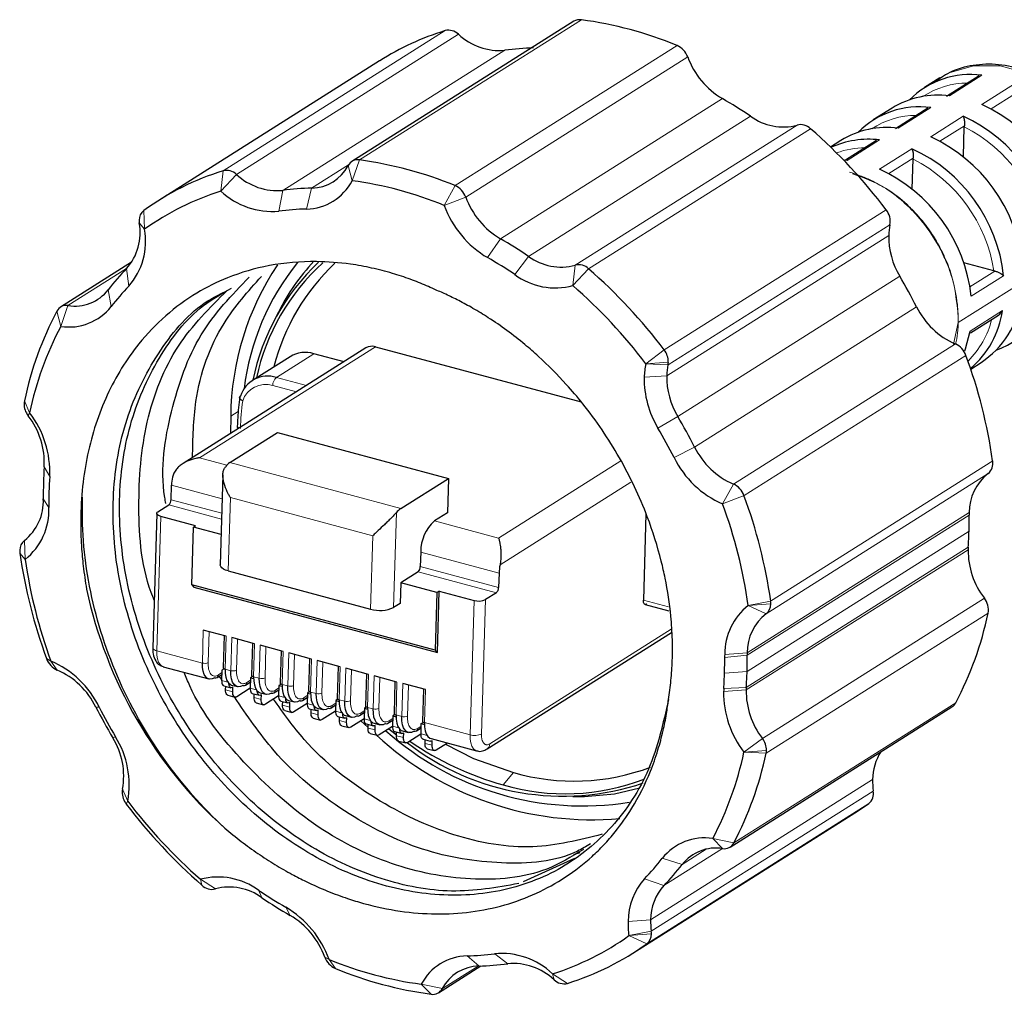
# Model space of a CAD drawing. Header units: millimetres. Extents: x 5 to 418, y 2 to 292.
# Tile 6 of 11: x 271 to 301, y 62 to 92. Entities that reach past the tile are written whole.
import ezdxf

# ---------------------------------------------------------------- set-up
doc = ezdxf.new("R2010")
doc.units = ezdxf.units.MM

msp = doc.modelspace()

# ---------------------------------------------------------------- linework, layer by layer
at = {"color": 7, "linetype": 'Continuous', "lineweight": 18}
for p, q in [((288.345, 91.779), (281.584, 87.509)), ((277.433, 87.179), (284.193, 91.449)), ((284.603, 91.339), (277.843, 87.069)), ((284.499, 86.727), (291.259, 90.997)), ((286.015, 90.851), (279.254, 86.581)), ((291.583, 90.65), (284.823, 86.38)), ((300.544, 90.089), (299.556, 89.465)), ((300.544, 89.2), (301.532, 89.824)), ((292.639, 89.378), (285.879, 85.108)), ((301.57, 89.539), (300.824, 89.067)), ((298.984, 89.104), (297.996, 88.48)), ((286.738, 84.572), (293.498, 88.842)), ((298.984, 88.215), (299.972, 88.839)), ((288.155, 84.302), (294.916, 88.572)), ((295.326, 88.461), (288.565, 84.191)), ((300.01, 88.553), (299.264, 88.082)), ((297.424, 88.119), (296.435, 87.494)), ((297.424, 87.229), (298.412, 87.853)), ((298.45, 87.568), (297.704, 87.096)), ((280.131, 86.651), (281.258, 87.362)), ((281.365, 86.876), (281.245, 87.34)), ((281.365, 86.876), (281.584, 87.509)), ((277.366, 86.558), (277.433, 87.179)), ((277.366, 86.558), (277.843, 87.069)), ((284.171, 86.123), (284.499, 86.727)), ((279.131, 85.947), (279.254, 86.581)), ((279.972, 86.014), (280.131, 86.651)), ((284.171, 86.123), (284.823, 86.38)), ((275.021, 85.973), (275.043, 85.397)), ((290.869, 81.72), (297.629, 85.99)), ((274.881, 85.589), (275.043, 85.397)), ((297.744, 85.537), (290.984, 81.267)), ((304.814, 85.709), (299.823, 82.557)), ((297.705, 85.207), (290.944, 80.937)), ((285.491, 84.533), (285.879, 85.108)), ((286.316, 84.019), (286.738, 84.572)), ((288.088, 83.68), (288.155, 84.302)), ((274.496, 84.202), (272.709, 83.073)), ((274.497, 84.203), (274.563, 83.664)), ((288.088, 83.68), (288.565, 84.191)), ((298.041, 83.968), (291.281, 79.698)), ((300.179, 83.64), (300.938, 84.12)), ((301.205, 83.983), (300.217, 83.359)), ((273.937, 83.554), (274.025, 83.042)), ((272.709, 83.073), (272.491, 82.44)), ((272.37, 82.903), (272.491, 82.44)), ((291.794, 78.762), (298.554, 83.032)), ((300.186, 82.298), (301.174, 82.922)), ((299.823, 82.557), (299.678, 81.901)), ((292.974, 77.634), (299.734, 81.904)), ((282.072, 81.817), (276.714, 78.433)), ((279.057, 80.885), (280.202, 81.607)), ((290.307, 81.3), (290.869, 81.72)), ((290.307, 81.3), (290.994, 81.35)), ((290.307, 81.3), (290.984, 81.267)), ((300.058, 81.556), (293.298, 77.286)), ((279.057, 80.885), (279.977, 80.638)), ((290.944, 80.937), (290.257, 80.887)), ((279.667, 80.443), (278.948, 80.636)), ((271.382, 80.17), (271.539, 79.808)), ((271.496, 79.717), (271.539, 79.808)), ((277.666, 79.703), (277.897, 79.85)), ((290.678, 79.339), (291.281, 79.698)), ((291.17, 78.44), (291.794, 78.762)), ((276.714, 78.433), (277.547, 78.21)), ((277.64, 78.287), (282.844, 76.89)), ((285.822, 75.989), (289.548, 78.343)), ((294.11, 74.07), (300.871, 78.34)), ((271.988, 78.164), (272.154, 77.865)), ((285.868, 75.171), (289.856, 77.69)), ((300.732, 77.955), (293.972, 73.685)), ((275.864, 77.601), (277.407, 77.187)), ((292.646, 77.03), (292.974, 77.634)), ((271.959, 77.185), (272.126, 76.925)), ((277.394, 76.745), (275.85, 77.159)), ((277.591, 74.988), (277.657, 77.222)), ((277.657, 77.222), (281.994, 76.058)), ((292.646, 77.03), (293.298, 77.286)), ((277.388, 76.57), (275.781, 77.001)), ((282.625, 73.874), (282.711, 76.767)), ((300.158, 76.766), (293.397, 72.496)), ((275.414, 72.555), (275.535, 76.651)), ((283.87, 76.513), (285.822, 75.989)), ((300.157, 76.688), (293.396, 72.418)), ((293.392, 71.925), (300.152, 76.195)), ((271.383, 75.917), (271.407, 75.341)), ((281.994, 76.058), (281.928, 73.824)), ((300.124, 75.631), (293.364, 71.361)), ((293.368, 71.439), (300.128, 75.709)), ((271.245, 75.533), (271.407, 75.341)), ((283.453, 75.564), (285.838, 74.924)), ((285.825, 74.482), (283.44, 75.122)), ((285.756, 74.324), (283.37, 74.964)), ((285.077, 74.09), (284.956, 69.994)), ((285.426, 74.115), (285.305, 70.019)), ((290.239, 74.096), (290.999, 73.892)), ((293.429, 73.932), (294.11, 74.07)), ((293.86, 69.885), (300.62, 74.155)), ((293.429, 73.932), (294.115, 73.982)), ((293.429, 73.932), (293.972, 73.685)), ((300.734, 73.702), (293.973, 69.432)), ((276.832, 73.187), (276.802, 72.182)), ((285.555, 69.72), (291.078, 73.209)), ((276.977, 72.195), (277.005, 73.141)), ((277.496, 71.996), (277.526, 73.001)), ((277.699, 72.955), (277.67, 71.949)), ((277.844, 71.962), (277.872, 72.908)), ((278.364, 71.763), (278.393, 72.768)), ((278.567, 72.722), (278.537, 71.716)), ((278.712, 71.729), (278.739, 72.676)), ((272.058, 72.316), (272.189, 72.243)), ((276.802, 72.182), (275.414, 72.555)), ((279.231, 71.53), (279.261, 72.536)), ((279.434, 72.489), (279.404, 71.484)), ((279.579, 71.496), (279.607, 72.443)), ((280.098, 71.297), (280.128, 72.303)), ((292.709, 72.348), (293.396, 72.418)), ((293.397, 72.496), (292.71, 72.446)), ((272.381, 71.968), (272.189, 72.243)), ((277.67, 71.949), (277.496, 71.996)), ((280.301, 72.256), (280.272, 71.251)), ((280.446, 71.263), (280.474, 72.21)), ((280.966, 71.065), (280.995, 72.07)), ((281.169, 72.023), (281.139, 71.018)), ((281.314, 71.031), (281.342, 71.977)), ((277.397, 71.889), (277.29, 71.821)), ((278.537, 71.716), (278.364, 71.763)), ((281.833, 70.832), (281.863, 71.837)), ((282.036, 71.791), (282.007, 70.785)), ((282.181, 70.798), (282.209, 71.744)), ((292.705, 71.876), (293.392, 71.925)), ((277.39, 71.651), (277.579, 71.6)), ((278.264, 71.656), (278.157, 71.589)), ((278.257, 71.418), (278.446, 71.368)), ((279.132, 71.423), (279.025, 71.356)), ((279.404, 71.484), (279.231, 71.53)), ((282.7, 70.599), (282.73, 71.604)), ((282.904, 71.558), (282.874, 70.552)), ((283.048, 70.565), (283.076, 71.512)), ((283.568, 70.366), (283.598, 71.372)), ((292.682, 71.408), (293.368, 71.439)), ((277.511, 71.364), (277.728, 71.306)), ((278.379, 71.132), (278.595, 71.073)), ((279.125, 71.185), (279.314, 71.135)), ((279.999, 71.191), (279.892, 71.123)), ((280.272, 71.251), (280.098, 71.297)), ((293.364, 71.361), (292.677, 71.311)), ((273.562, 70.84), (273.665, 70.834)), ((279.246, 70.899), (279.463, 70.841)), ((279.992, 70.953), (280.181, 70.902)), ((280.867, 70.958), (280.759, 70.89)), ((281.139, 71.018), (280.966, 71.065)), ((282.007, 70.785), (281.833, 70.832)), ((292.985, 66.699), (299.745, 70.969)), ((280.113, 70.666), (280.33, 70.608)), ((280.859, 70.72), (281.049, 70.669)), ((281.734, 70.725), (281.627, 70.657)), ((281.727, 70.487), (281.916, 70.436)), ((282.601, 70.492), (282.494, 70.425)), ((282.874, 70.552), (282.7, 70.599)), ((280.981, 70.433), (281.197, 70.375)), ((281.848, 70.2), (282.065, 70.142)), ((282.594, 70.254), (282.783, 70.204)), ((283.469, 70.26), (283.361, 70.192)), ((284.956, 69.994), (283.568, 70.366)), ((274.074, 69.904), (274.157, 69.935)), ((282.715, 69.968), (282.932, 69.909)), ((283.651, 69.971), (283.462, 70.021)), ((293.297, 69.466), (293.86, 69.885)), ((283.583, 69.735), (283.8, 69.677)), ((293.297, 69.466), (293.983, 69.516)), ((293.297, 69.466), (293.973, 69.432)), ((286.278, 68.848), (285.961, 68.467)), ((297.215, 68.63), (290.455, 64.36)), ((274.372, 68.335), (274.528, 67.974)), ((290.474, 64.013), (297.235, 68.283)), ((274.486, 67.883), (274.528, 67.974)), ((297.095, 67.899), (290.335, 63.629)), ((292.345, 66.834), (292.985, 66.699)), ((292.345, 66.834), (292.646, 66.529)), ((290.858, 65.4), (292.646, 66.529)), ((292.15, 66.51), (291.418, 66.048)), ((290.81, 66.232), (291.418, 66.048)), ((277.2, 65.301), (276.747, 65.593)), ((276.79, 65.411), (276.747, 65.593)), ((290.272, 65.61), (290.858, 65.4)), ((278.618, 65.03), (278.519, 65.255)), ((279.476, 64.494), (279.344, 64.741)), ((290.455, 64.36), (289.768, 64.31)), ((289.792, 63.877), (290.474, 64.013)), ((289.792, 63.877), (290.479, 63.927)), ((289.792, 63.877), (290.335, 63.629)), ((286.101, 63.021), (285.705, 63.326)), ((280.532, 63.223), (280.664, 63.151)), ((280.857, 62.875), (280.664, 63.151)), ((285.224, 62.952), (284.863, 63.259)), ((284.111, 62.262), (285.201, 62.951)), ((287.922, 62.423), (287.469, 62.716)), ((287.512, 62.533), (287.469, 62.716)), ((284.111, 62.262), (283.471, 62.398)), ((283.771, 62.093), (283.471, 62.398))]:
    msp.add_line(p, q, dxfattribs=at)
at = {"color": 7, "linetype": 'Continuous', "lineweight": 25}
for p, q in [((288.118, 91.733), (281.358, 87.463)), ((282.202, 90.527), (275.442, 86.257)), ((299.263, 90.008), (298.795, 89.712)), ((300.458, 90.071), (299.467, 89.446)), ((297.807, 89.088), (297.235, 88.727)), ((298.898, 89.086), (297.907, 88.46)), ((299.981, 87.61), (300.008, 88.521)), ((296.247, 88.103), (295.932, 87.904)), ((297.337, 88.101), (296.386, 87.5)), ((296.435, 87.494), (296.351, 87.503)), ((298.421, 86.625), (298.448, 87.535)), ((274.649, 84.395), (272.484, 83.027)), ((300.907, 84.127), (299.992, 84.373)), ((279.118, 82.872), (278.96, 82.558)), ((300.191, 82.242), (301.046, 82.783)), ((281.786, 81.781), (276.214, 78.262)), ((281.121, 81.361), (280.202, 81.607)), ((282.072, 81.817), (288.338, 80.135)), ((279.472, 81.515), (278.328, 80.793)), ((300.204, 81.14), (300.519, 81.339)), ((277.666, 79.703), (277.664, 79.177)), ((277.64, 78.287), (279.093, 79.205)), ((277.867, 79.402), (277.868, 79.306)), ((279.093, 79.205), (284.297, 77.808)), ((277.428, 77.917), (277.347, 75.17)), ((282.844, 76.89), (284.297, 77.808)), ((284.297, 77.808), (284.266, 76.763)), ((275.85, 77.159), (275.864, 77.601)), ((275.451, 76.792), (275.781, 77.001)), ((275.414, 76.742), (275.293, 72.645)), ((276.598, 76.366), (275.535, 76.651)), ((284.266, 76.763), (283.87, 76.513)), ((290.313, 76.724), (290.235, 74.097)), ((276.48, 74.564), (276.532, 76.324)), ((276.532, 76.324), (276.598, 76.366)), ((277.374, 76.098), (276.532, 76.324)), ((283.453, 75.564), (283.44, 75.122)), ((277.591, 74.988), (281.928, 73.824)), ((283.37, 74.964), (282.842, 74.63)), ((285.838, 74.924), (285.825, 74.482)), ((283.896, 72.574), (276.48, 74.564)), ((276.48, 74.564), (276.543, 74.49)), ((276.543, 74.49), (283.959, 72.499)), ((282.842, 74.63), (282.824, 74)), ((283.948, 74.333), (282.842, 74.63)), ((284.014, 74.375), (283.948, 74.333)), ((283.959, 72.499), (284.014, 74.375)), ((284.014, 74.375), (285.077, 74.09)), ((283.948, 74.333), (283.896, 72.574)), ((285.756, 74.324), (285.426, 74.115)), ((282.824, 74), (282.625, 73.874)), ((290.291, 73.968), (291.012, 73.775)), ((277.526, 73.001), (276.832, 73.187)), ((277.464, 73.018), (277.435, 72.041)), ((278.393, 72.768), (277.699, 72.955)), ((285.474, 69.564), (291.09, 73.111)), ((278.332, 72.785), (278.303, 71.808)), ((279.261, 72.536), (278.567, 72.722)), ((283.896, 72.574), (283.959, 72.499)), ((279.199, 72.552), (279.17, 71.576)), ((280.128, 72.303), (279.434, 72.489)), ((280.066, 72.319), (280.037, 71.343)), ((275.613, 72.069), (277.001, 71.696)), ((277.399, 71.968), (277.39, 71.651)), ((277.463, 72.008), (277.399, 71.968)), ((280.995, 72.07), (280.301, 72.256)), ((280.934, 72.087), (280.905, 71.11)), ((281.863, 71.837), (281.169, 72.023)), ((277.249, 71.743), (277.395, 71.835)), ((277.391, 71.678), (277.313, 71.784)), ((278.267, 71.735), (278.257, 71.418)), ((278.331, 71.775), (278.267, 71.735)), ((278.267, 71.735), (278.363, 71.709)), ((281.801, 71.854), (281.772, 70.877)), ((282.73, 71.604), (282.036, 71.791)), ((277.456, 71.489), (277.673, 71.431)), ((277.511, 71.364), (277.514, 71.474)), ((277.695, 71.51), (277.868, 71.464)), ((277.728, 71.306), (277.732, 71.444)), ((278.257, 71.412), (277.853, 71.157)), ((278.117, 71.51), (278.263, 71.603)), ((278.984, 71.278), (279.13, 71.37)), ((279.134, 71.502), (279.125, 71.185)), ((279.198, 71.542), (279.134, 71.502)), ((279.134, 71.502), (279.231, 71.476)), ((282.668, 71.621), (282.64, 70.644)), ((283.598, 71.372), (282.904, 71.558)), ((283.536, 71.388), (283.507, 70.412)), ((277.577, 71.203), (277.794, 71.144)), ((278.324, 71.256), (278.54, 71.198)), ((278.379, 71.132), (278.382, 71.241)), ((278.562, 71.277), (278.736, 71.231)), ((278.595, 71.073), (278.599, 71.211)), ((279.125, 71.179), (278.721, 70.924)), ((279.851, 71.045), (279.998, 71.137)), ((280.001, 71.269), (279.992, 70.953)), ((280.066, 71.31), (280.001, 71.269)), ((280.001, 71.269), (280.098, 71.243)), ((280.933, 71.077), (280.869, 71.036)), ((278.445, 70.97), (278.662, 70.912)), ((279.191, 71.024), (279.408, 70.965)), ((279.246, 70.899), (279.249, 71.008)), ((279.43, 71.045), (279.603, 70.998)), ((279.463, 70.841), (279.467, 70.978)), ((279.992, 70.947), (279.588, 70.691)), ((280.058, 70.791), (280.275, 70.733)), ((280.113, 70.666), (280.116, 70.775)), ((280.297, 70.812), (280.471, 70.765)), ((280.719, 70.812), (280.865, 70.904)), ((280.869, 71.036), (280.859, 70.72)), ((280.869, 71.036), (280.965, 71.011)), ((281.736, 70.804), (281.727, 70.487)), ((281.8, 70.844), (281.736, 70.804)), ((281.736, 70.804), (281.833, 70.778)), ((292.872, 66.575), (299.632, 70.845)), ((279.312, 70.737), (279.529, 70.679)), ((280.18, 70.504), (280.396, 70.446)), ((280.33, 70.608), (280.334, 70.745)), ((280.859, 70.714), (280.455, 70.459)), ((280.926, 70.558), (281.143, 70.5)), ((280.981, 70.433), (280.984, 70.542)), ((281.164, 70.579), (281.338, 70.532)), ((281.197, 70.375), (281.202, 70.512)), ((281.727, 70.481), (281.323, 70.226)), ((281.586, 70.579), (281.732, 70.671)), ((282.604, 70.571), (282.594, 70.254)), ((282.668, 70.611), (282.604, 70.571)), ((282.604, 70.571), (282.7, 70.545)), ((281.047, 70.271), (281.264, 70.213)), ((281.631, 70.42), (281.848, 70.217)), ((281.793, 70.325), (282.01, 70.267)), ((281.848, 70.2), (281.851, 70.31)), ((282.032, 70.346), (282.205, 70.3)), ((282.065, 70.142), (282.069, 70.28)), ((282.594, 70.248), (282.19, 69.993)), ((282.453, 70.346), (282.6, 70.439)), ((282.479, 70.176), (282.716, 69.992)), ((283.321, 70.114), (283.467, 70.206)), ((283.462, 70.021), (283.471, 70.338)), ((283.471, 70.338), (283.535, 70.379)), ((283.471, 70.338), (283.567, 70.312)), ((281.914, 70.039), (282.131, 69.98)), ((282.66, 70.092), (282.877, 70.034)), ((282.715, 69.968), (282.719, 70.077)), ((282.899, 70.113), (283.073, 70.067)), ((282.932, 69.909), (282.936, 70.047)), ((283.461, 70.015), (283.057, 69.76)), ((283.767, 69.881), (285.154, 69.508)), ((282.782, 69.806), (282.998, 69.748)), ((283.528, 69.86), (283.745, 69.801)), ((283.583, 69.735), (283.586, 69.844)), ((283.649, 69.573), (283.866, 69.515)), ((283.8, 69.677), (283.804, 69.814)), ((284.27, 69.745), (283.925, 69.527)), ((288.085, 68.111), (288.436, 68.119)), ((289.913, 63.345), (296.674, 67.615)), ((288.298, 66.4), (288.106, 66.338)), ((288.133, 66.226), (286.57, 65.514)), ((283.998, 62.139), (285.287, 62.954))]:
    msp.add_line(p, q, dxfattribs=at)
at = {"color": 7, "linetype": 'Continuous', "lineweight": 18, "flags": 128}
for points in [[(304.814, 85.709), (304.74, 86.613), (304.473, 87.517), (304.027, 88.37), (303.428, 89.121), (302.711, 89.728), (301.918, 90.154), (301.095, 90.375), (300.289, 90.378), (299.548, 90.163), (299.263, 90.008)], [(275.293, 72.645), (275.293, 72.64), (275.3, 72.62), (275.316, 72.601), (275.342, 72.583), (275.375, 72.567), (275.414, 72.555)], [(275.613, 72.069), (275.573, 72.085), (275.516, 72.134), (275.47, 72.209), (275.437, 72.306), (275.418, 72.423), (275.414, 72.555)], [(284.956, 69.994), (284.959, 69.862), (284.978, 69.746), (285.011, 69.648), (285.057, 69.573), (285.115, 69.524), (285.154, 69.508)]]:
    msp.add_lwpolyline(points, dxfattribs=at)
at = {"color": 7, "linetype": 'Continuous', "lineweight": 25, "flags": 128}
for points in [[(300.022, 81.691), (300.047, 81.759), (300.186, 82.298)], [(275.535, 76.651), (275.496, 76.664), (275.463, 76.679), (275.437, 76.697), (275.421, 76.716), (275.414, 76.736), (275.417, 76.756), (275.429, 76.775), (275.451, 76.792)], [(277.591, 74.988), (277.511, 75.014), (277.445, 75.045), (277.394, 75.081), (277.361, 75.119), (277.347, 75.159), (277.347, 75.17)], [(277.178, 71.734), (277.101, 71.699), (277.028, 71.691), (276.961, 71.713), (276.904, 71.762), (276.858, 71.836), (276.825, 71.934), (276.806, 72.051), (276.802, 72.182)], [(277.435, 72.041), (277.435, 72.039), (277.439, 72.029), (277.447, 72.019), (277.46, 72.01), (277.476, 72.002), (277.496, 71.996)], [(277.496, 71.996), (277.5, 71.864), (277.518, 71.748), (277.552, 71.65), (277.598, 71.575), (277.655, 71.526), (277.695, 71.51)], [(278.045, 71.501), (277.968, 71.466), (277.895, 71.459), (277.829, 71.48), (277.771, 71.529), (277.725, 71.604), (277.692, 71.701), (277.673, 71.818), (277.67, 71.949)], [(278.303, 71.808), (278.303, 71.806), (278.306, 71.796), (278.314, 71.786), (278.327, 71.777), (278.344, 71.769), (278.364, 71.763)], [(278.364, 71.763), (278.367, 71.632), (278.386, 71.515), (278.419, 71.417), (278.465, 71.343), (278.523, 71.294), (278.562, 71.277)], [(278.913, 71.269), (278.836, 71.233), (278.763, 71.226), (278.696, 71.247), (278.639, 71.296), (278.592, 71.371), (278.559, 71.468), (278.541, 71.585), (278.537, 71.716)], [(277.39, 71.651), (277.391, 71.607), (277.397, 71.568), (277.408, 71.536), (277.424, 71.511), (277.443, 71.495), (277.456, 71.489)], [(277.732, 71.444), (277.706, 71.432), (277.682, 71.429), (277.66, 71.436), (277.641, 71.453), (277.625, 71.478), (277.614, 71.51), (277.608, 71.549), (277.607, 71.565)], [(278.257, 71.418), (278.259, 71.374), (278.265, 71.336), (278.276, 71.303), (278.291, 71.278), (278.31, 71.262), (278.324, 71.256)], [(279.17, 71.576), (279.17, 71.573), (279.174, 71.563), (279.182, 71.553), (279.194, 71.545), (279.211, 71.537), (279.231, 71.53)], [(279.231, 71.53), (279.235, 71.399), (279.253, 71.282), (279.286, 71.184), (279.332, 71.11), (279.39, 71.061), (279.43, 71.045)], [(279.78, 71.036), (279.703, 71), (279.63, 70.993), (279.563, 71.014), (279.506, 71.063), (279.46, 71.138), (279.427, 71.236), (279.408, 71.352), (279.404, 71.484)], [(277.577, 71.203), (277.564, 71.208), (277.545, 71.224), (277.53, 71.249), (277.519, 71.282), (277.512, 71.321), (277.511, 71.364)], [(277.853, 71.157), (277.828, 71.145), (277.803, 71.143), (277.781, 71.15), (277.762, 71.166), (277.746, 71.191), (277.735, 71.224), (277.729, 71.262), (277.728, 71.306)], [(278.445, 70.97), (278.432, 70.975), (278.412, 70.992), (278.397, 71.016), (278.386, 71.049), (278.38, 71.088), (278.379, 71.132)], [(278.599, 71.211), (278.574, 71.199), (278.549, 71.197), (278.527, 71.204), (278.508, 71.22), (278.493, 71.245), (278.482, 71.277), (278.475, 71.316), (278.474, 71.332)], [(278.721, 70.924), (278.695, 70.912), (278.671, 70.91), (278.648, 70.917), (278.629, 70.933), (278.614, 70.958), (278.603, 70.991), (278.597, 71.03), (278.595, 71.073)], [(279.125, 71.185), (279.126, 71.142), (279.132, 71.103), (279.143, 71.07), (279.159, 71.045), (279.178, 71.029), (279.191, 71.024)], [(279.467, 70.978), (279.441, 70.966), (279.417, 70.964), (279.395, 70.971), (279.375, 70.987), (279.36, 71.012), (279.349, 71.045), (279.343, 71.083), (279.342, 71.099)], [(280.037, 71.343), (280.038, 71.34), (280.041, 71.33), (280.049, 71.321), (280.062, 71.312), (280.078, 71.304), (280.098, 71.297)], [(280.098, 71.297), (280.102, 71.166), (280.121, 71.049), (280.154, 70.952), (280.2, 70.877), (280.257, 70.828), (280.297, 70.812)], [(280.647, 70.803), (280.571, 70.768), (280.497, 70.76), (280.431, 70.782), (280.373, 70.83), (280.327, 70.905), (280.294, 71.003), (280.275, 71.119), (280.272, 71.251)], [(280.905, 71.11), (280.905, 71.107), (280.908, 71.097), (280.917, 71.088), (280.929, 71.079), (280.946, 71.071), (280.966, 71.065)], [(279.312, 70.737), (279.299, 70.742), (279.28, 70.759), (279.264, 70.784), (279.253, 70.816), (279.247, 70.855), (279.246, 70.899)], [(279.588, 70.691), (279.562, 70.68), (279.538, 70.677), (279.516, 70.684), (279.497, 70.701), (279.481, 70.725), (279.47, 70.758), (279.464, 70.797), (279.463, 70.841)], [(279.992, 70.953), (279.993, 70.909), (280, 70.87), (280.011, 70.837), (280.026, 70.813), (280.045, 70.796), (280.058, 70.791)], [(280.334, 70.745), (280.309, 70.733), (280.284, 70.731), (280.262, 70.738), (280.243, 70.754), (280.227, 70.779), (280.216, 70.812), (280.21, 70.851), (280.209, 70.867)], [(280.966, 71.065), (280.969, 70.933), (280.988, 70.816), (281.021, 70.719), (281.067, 70.644), (281.125, 70.595), (281.164, 70.579)], [(281.515, 70.57), (281.438, 70.535), (281.365, 70.527), (281.298, 70.549), (281.241, 70.598), (281.194, 70.672), (281.161, 70.77), (281.143, 70.887), (281.139, 71.018)], [(281.772, 70.877), (281.772, 70.875), (281.776, 70.865), (281.784, 70.855), (281.797, 70.846), (281.813, 70.838), (281.833, 70.832)], [(281.833, 70.832), (281.837, 70.7), (281.855, 70.584), (281.888, 70.486), (281.935, 70.411), (281.992, 70.362), (282.032, 70.346)], [(282.382, 70.337), (282.305, 70.302), (282.232, 70.295), (282.166, 70.316), (282.108, 70.365), (282.062, 70.44), (282.029, 70.537), (282.01, 70.654), (282.007, 70.785)], [(280.18, 70.504), (280.166, 70.51), (280.147, 70.526), (280.132, 70.551), (280.121, 70.583), (280.114, 70.622), (280.113, 70.666)], [(280.455, 70.459), (280.43, 70.447), (280.405, 70.444), (280.383, 70.451), (280.364, 70.468), (280.349, 70.493), (280.338, 70.525), (280.331, 70.564), (280.33, 70.608)], [(280.859, 70.72), (280.861, 70.676), (280.867, 70.637), (280.878, 70.605), (280.893, 70.58), (280.912, 70.563), (280.926, 70.558)], [(281.202, 70.512), (281.176, 70.501), (281.152, 70.498), (281.129, 70.505), (281.11, 70.522), (281.095, 70.546), (281.084, 70.579), (281.078, 70.618), (281.076, 70.634)], [(281.727, 70.487), (281.728, 70.443), (281.734, 70.404), (281.745, 70.372), (281.761, 70.347), (281.78, 70.331), (281.793, 70.325)], [(282.64, 70.644), (282.64, 70.642), (282.643, 70.632), (282.651, 70.622), (282.664, 70.613), (282.681, 70.605), (282.7, 70.599)], [(282.7, 70.599), (282.704, 70.468), (282.723, 70.351), (282.756, 70.253), (282.802, 70.179), (282.859, 70.13), (282.899, 70.113)], [(283.25, 70.105), (283.173, 70.069), (283.099, 70.062), (283.033, 70.083), (282.975, 70.132), (282.929, 70.207), (282.896, 70.304), (282.878, 70.421), (282.874, 70.552)], [(281.047, 70.271), (281.034, 70.277), (281.014, 70.293), (280.999, 70.318), (280.988, 70.351), (280.982, 70.389), (280.981, 70.433)], [(281.323, 70.226), (281.297, 70.214), (281.273, 70.212), (281.25, 70.219), (281.231, 70.235), (281.216, 70.26), (281.205, 70.292), (281.199, 70.331), (281.197, 70.375)], [(281.914, 70.039), (281.901, 70.044), (281.882, 70.06), (281.866, 70.085), (281.855, 70.118), (281.849, 70.157), (281.848, 70.2)], [(282.069, 70.28), (282.043, 70.268), (282.019, 70.265), (281.997, 70.272), (281.978, 70.289), (281.962, 70.314), (281.951, 70.346), (281.945, 70.385), (281.944, 70.401)], [(282.594, 70.254), (282.595, 70.21), (282.602, 70.172), (282.613, 70.139), (282.628, 70.114), (282.647, 70.098), (282.66, 70.092)], [(282.936, 70.047), (282.911, 70.035), (282.886, 70.033), (282.864, 70.04), (282.845, 70.056), (282.83, 70.081), (282.818, 70.113), (282.812, 70.152), (282.811, 70.168)], [(283.507, 70.412), (283.507, 70.409), (283.51, 70.399), (283.519, 70.389), (283.531, 70.381), (283.548, 70.373), (283.568, 70.366)], [(283.568, 70.366), (283.571, 70.235), (283.59, 70.118), (283.623, 70.02), (283.669, 69.946), (283.727, 69.897), (283.767, 69.881)], [(282.19, 69.993), (282.164, 69.981), (282.14, 69.979), (282.118, 69.986), (282.099, 70.002), (282.083, 70.027), (282.072, 70.06), (282.066, 70.098), (282.065, 70.142)], [(282.782, 69.806), (282.768, 69.811), (282.749, 69.828), (282.734, 69.852), (282.723, 69.885), (282.717, 69.924), (282.715, 69.968)], [(283.057, 69.76), (283.032, 69.748), (283.007, 69.746), (282.985, 69.753), (282.966, 69.769), (282.951, 69.794), (282.94, 69.827), (282.933, 69.866), (282.932, 69.909)], [(283.528, 69.86), (283.515, 69.865), (283.495, 69.881), (283.48, 69.906), (283.469, 69.939), (283.463, 69.978), (283.462, 70.021)], [(283.649, 69.573), (283.636, 69.578), (283.617, 69.595), (283.601, 69.62), (283.59, 69.652), (283.584, 69.691), (283.583, 69.735)], [(284.209, 69.707), (285.065, 69.276), (286.278, 68.848)], [(288.436, 68.119), (289.351, 68.202), (290.123, 68.375)], [(296.674, 67.615), (296.817, 67.707), (297.095, 67.899)]]:
    msp.add_lwpolyline(points, dxfattribs=at)
at = {"color": 7, "linetype": 'Continuous', "lineweight": 25}
for centre, radius, start, end in [((288.294, 91.447), 0.336, 81.4022, 121.6373), ((286.751, 80.019), 11.868, 67.6722, 82.2803), ((284.3, 91.025), 0.437, 45.9943, 104.0805), ((286.743, 83.331), 8.509, 107.4342, 122.2491), ((285.857, 92.679), 1.835, 226.8942, 274.9206), ((287.155, 82.054), 8.871, 91.7063, 97.3877), ((291.019, 90.448), 0.599, 19.6593, 66.4091), ((293.886, 91.487), 2.45, 199.9895, 239.4156), ((300.197, 87.486), 2.626, 82.4048, 135.0547), ((285.922, 77.649), 13.516, 55.9088, 60.1993), ((299.213, 86.81), 2.677, 82.6544, 121.6979), ((298.637, 86.501), 2.626, 82.4048, 135.0547), ((298.527, 84.801), 4.839, 6.2701, 65.365), ((294.489, 90.185), 1.669, 233.5562, 284.8168), ((297.955, 84.44), 4.839, 6.2701, 65.365), ((295.021, 88.147), 0.438, 45.8995, 103.9306), ((284.375, 75.946), 16.63, 37.1553, 48.8155), ((297.653, 85.825), 2.677, 82.6544, 121.6979), ((296.967, 83.816), 4.839, 6.2701, 65.365), ((297.088, 85.398), 2.741, 82.9731, 114.6109), ((296.395, 83.454), 4.839, 6.2701, 65.365), ((280.107, 87.933), 1.283, 271.0448, 332.4642), ((281.532, 87.188), 0.326, 80.8538, 152.1138), ((279.99, 75.749), 11.868, 67.6722, 82.2803), ((279.977, 79.074), 8.495, 107.4271, 125.6936), ((277.539, 86.755), 0.437, 45.9943, 104.0805), ((279.097, 88.409), 1.835, 226.8942, 274.9206), ((295.407, 82.83), 4.839, 6.2701, 65.365), ((279.943, 87.617), 1.603, 271.0448, 332.4642), ((279.829, 75.55), 11.43, 67.6722, 82.2803), ((284.259, 86.178), 0.599, 19.6593, 66.4091), ((279.817, 78.752), 8.181, 107.4271, 125.6936), ((278.934, 88.233), 2.294, 226.8942, 274.9206), ((280.395, 77.784), 8.871, 91.7063, 97.3877), ((287.126, 87.217), 2.45, 199.9895, 239.4156), ((287.05, 87.17), 3.063, 199.9895, 239.4156), ((275.248, 85.679), 0.372, 127.7227, 180.5513), ((280.226, 77.501), 8.517, 91.7063, 97.3877), ((297.183, 85.636), 0.569, 350.0256, 38.4346), ((273.255, 85.293), 1.653, 318.7059, 10.3021), ((275.394, 85.661), 0.518, 178.4017, 188.0009), ((299.537, 85.156), 1.833, 167.9986, 178.419), ((273.01, 85.027), 2.066, 318.7059, 10.3021), ((300.029, 85.173), 2.325, 179.1684, 211.2212), ((279.162, 73.379), 13.516, 55.9088, 60.1993), ((287.729, 85.915), 1.669, 233.5562, 284.8168), ((286.106, 79.619), 8.441, 146.235, 179.4262), ((285.569, 79.628), 7.551, 140.974, 173.0698), ((284.973, 79.462), 6.766, 133.2446, 168.5895), ((284.959, 79.453), 6.663, 132.386, 167.7273), ((285.283, 79.616), 6.499, 133.1186, 165.8337), ((284.967, 79.946), 6.54, 136.8193, 153.4223), ((279.042, 73.272), 12.977, 55.9088, 60.1993), ((288.261, 83.877), 0.438, 45.8995, 103.9306), ((280.412, 78.531), 8.195, 136.2011, 142.1908), ((287.555, 85.697), 2.086, 233.5562, 284.8168), ((277.615, 71.676), 16.63, 37.1553, 48.8155), ((284.398, 75.885), 15.858, 26.7875, 30.6442), ((280.242, 78.218), 7.868, 136.2011, 142.1908), ((277.542, 71.627), 16.016, 37.1553, 48.8155), ((300.04, 84.26), 2.717, 290.151, 352.5365), ((272.912, 84.363), 1.306, 261.0679, 321.7348), ((272.658, 82.752), 0.326, 81.0007, 152.2733), ((298.965, 83.679), 2.809, 303.5814, 351.9072), ((281.763, 77.961), 10.613, 152.2473, 167.9876), ((272.744, 84.052), 1.632, 261.0679, 321.7348), ((300.676, 84.072), 2.363, 206.1052, 246.5142), ((298.332, 83.343), 2.873, 310.5019, 351.5663), ((281.536, 77.68), 10.222, 152.2473, 167.9876), ((299.494, 81.356), 0.599, 19.5701, 66.303), ((279.94, 80.745), 0.901, 73.1257, 121.2634), ((281.969, 81.479), 0.354, 73.2273, 121.1618), ((290.4, 81.356), 0.593, 359.4147, 37.819), ((292.548, 80.824), 2.291, 167.9986, 178.419), ((292.776, 80.886), 1.833, 167.9986, 178.419), ((290.536, 81.362), 0.458, 347.9986, 358.419), ((285.277, 76.111), 15.752, 8.1344, 20.2246), ((278.794, 80.06), 0.865, 72.3118, 162.7045), ((293.163, 80.845), 2.906, 179.1684, 211.2212), ((293.269, 80.903), 2.325, 179.1684, 211.2212), ((271.829, 80.074), 0.458, 167.8772, 178.4216), ((271.965, 80.08), 0.593, 179.4113, 217.7235), ((269.217, 78.004), 2.94, 357.2999, 37.8407), ((269.638, 78.274), 2.352, 357.2999, 37.8407), ((277.637, 71.615), 15.858, 26.7875, 30.6442), ((277.578, 71.578), 15.226, 26.7875, 30.6442), ((293.916, 79.802), 2.363, 206.1052, 246.5142), ((277.954, 77.814), 0.568, 123.5858, 141.9924), ((293.823, 79.74), 2.954, 206.1052, 246.5142), ((300.483, 78.262), 0.396, 309.0698, 11.2971), ((284.219, 77.312), 12.261, 176.0187, 180.5973), ((283.897, 77.048), 11.772, 176.0187, 180.5973), ((277.32, 77.552), 1.457, 168.2832, 178.0809), ((301.646, 76.78), 1.488, 127.8707, 180.5409), ((292.733, 77.086), 0.599, 19.5701, 66.303), ((270.452, 77.104), 1.509, 308.122, 3.0437), ((275.641, 77.157), 0.209, 311.9027, 0.6441), ((278.517, 71.841), 15.752, 8.1344, 20.2246), ((270.242, 76.825), 1.886, 308.122, 3.0437), ((283.158, 76.417), 0.568, 123.5858, 141.9924), ((278.41, 71.786), 15.171, 8.1344, 20.2246), ((302.139, 76.708), 1.982, 178.3133, 180.5811), ((284.708, 75.578), 1.255, 131.9027, 180.6441), ((287.722, 76.561), 12.435, 358.3133, 0.5811), ((288.07, 76.551), 12.087, 356.0024, 358.3135), ((271.612, 75.624), 0.372, 127.8707, 180.5409), ((271.758, 75.606), 0.518, 178.4037, 188.1083), ((302.05, 75.574), 1.926, 176.0024, 178.3135), ((302.497, 75.607), 2.373, 179.4113, 217.7235), ((286.839, 77.761), 15.752, 188.1344, 200.2246), ((286.425, 77.488), 15.171, 188.1344, 200.2246), ((283.231, 75.12), 0.209, 311.9027, 0.6441), ((287.294, 74.875), 1.457, 168.2832, 178.0809), ((286.669, 77.315), 13.7, 192.1493, 227.9221), ((285.616, 74.48), 0.209, 311.9027, 0.6441), ((285.217, 74.572), 0.502, 253.7422, 294.5289), ((293.597, 73.996), 0.518, 358.4037, 8.1083), ((300.174, 73.802), 0.569, 349.9102, 38.3475), ((282.209, 74.788), 1.004, 253.7422, 294.5289), ((294.57, 72.464), 1.86, 127.8707, 180.5409), ((293.743, 73.979), 0.372, 307.8707, 0.5409), ((294.885, 72.51), 1.488, 127.8707, 180.5409), ((290.353, 75.911), 10.613, 332.2473, 347.9876), ((272.622, 72.517), 0.599, 199.5701, 246.303), ((280.77, 72.227), 11.94, 358.3133, 0.5811), ((295.186, 72.373), 2.477, 178.3133, 180.5811), ((280.962, 72.291), 12.435, 358.3133, 0.5811), ((295.378, 72.438), 1.982, 178.3133, 180.5811), ((271.012, 69.534), 2.954, 26.1052, 66.5142), ((271.439, 69.8), 2.363, 26.1052, 66.5142), ((277.203, 71.819), 0.0884, 253.2273, 301.1618), ((281.104, 72.217), 11.606, 356.0024, 358.3135), ((281.31, 72.281), 12.087, 356.0024, 358.3135), ((278.071, 71.586), 0.0884, 253.2273, 301.1618), ((295.084, 71.24), 2.408, 176.0024, 178.3135), ((295.289, 71.304), 1.926, 176.0024, 178.3135), ((278.938, 71.353), 0.0884, 253.2273, 301.1618), ((295.642, 71.281), 2.966, 179.4113, 217.7235), ((295.736, 71.337), 2.373, 179.4113, 217.7235), ((287.718, 77.987), 15.858, 206.7875, 210.6442), ((287.257, 77.696), 15.226, 206.7875, 210.6442), ((279.806, 71.12), 0.0884, 253.2273, 301.1618), ((280.673, 70.888), 0.0884, 253.2273, 301.1618), ((299.458, 71.119), 0.324, 302.5241, 332.5136), ((281.54, 70.655), 0.0884, 253.2273, 301.1618), ((282.408, 70.422), 0.0884, 253.2273, 301.1618), ((272.189, 68.735), 2.219, 349.6287, 31.8098), ((271.8, 68.473), 2.774, 349.6287, 31.8098), ((288.667, 77.038), 9.631, 227.0634, 275.0425), ((288.39, 76.816), 8.988, 228.1472, 279.0229), ((283.275, 70.189), 0.0884, 253.2273, 301.1618), ((293.39, 69.522), 0.593, 359.4113, 37.7235), ((287.778, 75.823), 7.696, 232.0547, 288.5809), ((288.474, 77.507), 9.382, 235.217, 254.4622), ((283.299, 71.594), 10.222, 332.2473, 347.9876), ((283.593, 71.641), 10.613, 332.2473, 347.9876), ((293.526, 69.528), 0.458, 347.8772, 358.4216), ((298.818, 68.616), 1.603, 147.4918, 179.5095), ((288.122, 75.192), 6.607, 253.7927, 290.6772), ((287.845, 74.945), 6.746, 253.7831, 290.9501), ((299.287, 68.572), 2.073, 178.4017, 188.0009), ((274.82, 68.24), 0.458, 167.9986, 178.419), ((274.955, 68.246), 0.593, 179.4147, 217.819), ((296.847, 68.206), 0.395, 308.9096, 11.1934), ((287.74, 77.927), 16.63, 217.1553, 228.8155), ((287.294, 77.647), 16.016, 217.1553, 228.8155), ((292.091, 65.221), 1.632, 81.0679, 141.7348), ((292.697, 66.85), 0.326, 261.0007, 332.2733), ((292.443, 65.239), 1.306, 81.0679, 141.7348), ((284.593, 71.056), 7.868, 316.2011, 322.1908), ((284.944, 71.071), 8.195, 316.2011, 322.1908), ((277.28, 63.577), 2.086, 53.5562, 104.8168), ((277.094, 65.725), 0.438, 225.8995, 283.9306), ((291.707, 64.305), 1.939, 137.707, 179.8611), ((292.006, 64.356), 1.551, 137.707, 179.8611), ((277.626, 63.687), 1.669, 53.5562, 104.8168), ((285.793, 76.002), 12.977, 235.9088, 240.1993), ((286.193, 76.223), 13.516, 235.9088, 240.1993), ((277.785, 62.104), 3.063, 19.9895, 59.4156), ((278.23, 62.385), 2.45, 19.9895, 59.4156), ((292.358, 64.238), 2.591, 178.4017, 188.0009), ((292.527, 64.302), 2.073, 178.4017, 188.0009), ((285.019, 70.521), 8.181, 287.4271, 305.6936), ((290.107, 63.923), 0.372, 307.7227, 0.5513), ((289.961, 63.941), 0.518, 358.4017, 8.0009), ((285.378, 70.528), 8.495, 287.4271, 305.6936), ((284.609, 71.773), 8.517, 271.7063, 277.3877), ((285.901, 61.041), 2.294, 46.8942, 94.9206), ((281.096, 63.424), 0.599, 199.6593, 246.4091), ((285.006, 73.724), 11.43, 247.6722, 262.2803), ((284.892, 61.657), 1.603, 91.0448, 152.4642), ((284.96, 71.818), 8.871, 271.7063, 277.3877), ((286.258, 61.193), 1.835, 46.8942, 94.9206), ((285.365, 73.853), 11.868, 247.6722, 262.2803), ((285.248, 61.669), 1.283, 91.0448, 152.4642), ((287.816, 62.847), 0.437, 225.9943, 284.0805), ((283.823, 62.414), 0.326, 260.8538, 332.1138)]:
    msp.add_arc(centre, radius, start, end, dxfattribs=at)
at = {"color": 7, "linetype": 'Continuous', "lineweight": 18}
for centre, radius, start, end in [((300.113, 87.369), 2.484, 90.0029, 123.3206), ((298.553, 86.384), 2.484, 90.0029, 123.3206), ((297.893, 84.403), 4.629, 8.8184, 62.8167), ((297.005, 85.32), 2.563, 90.2707, 110.2901), ((296.333, 83.418), 4.629, 8.8184, 62.8167), ((299.888, 82.605), 0.118, 123.0398, 124.4858), ((298.225, 83.301), 2.696, 314.671, 346.1212), ((278.725, 79.939), 0.732, 72.2923, 161.5927), ((279.277, 80.64), 0.33, 131.9027, 180.6441), ((286.058, 79.096), 8.098, 172.3822, 178.3446), ((277.943, 79.419), 0.0777, 192.4376, 257.3285), ((276.873, 72.423), 0.251, 253.7422, 294.5289), ((277.197, 71.82), 0.0931, 304.3137, 0.8541), ((277.74, 72.19), 0.251, 253.7422, 294.5289), ((278.607, 71.957), 0.251, 253.7422, 294.5289), ((278.065, 71.587), 0.092, 303.9628, 1.205), ((279.475, 71.725), 0.251, 253.7422, 294.5289), ((278.933, 71.354), 0.092, 303.9628, 1.205), ((279.8, 71.121), 0.092, 303.9628, 1.205), ((280.342, 71.492), 0.251, 253.7422, 294.5289), ((280.667, 70.888), 0.092, 303.9628, 1.205), ((281.209, 71.259), 0.251, 253.7422, 294.5289), ((282.077, 71.026), 0.251, 253.7422, 294.5289), ((281.535, 70.655), 0.092, 303.9628, 1.205), ((282.944, 70.793), 0.251, 253.7422, 294.5289), ((282.402, 70.423), 0.092, 303.9628, 1.205), ((283.269, 70.19), 0.092, 303.9628, 1.205), ((285.096, 70.476), 0.502, 253.7422, 294.5289), ((285.371, 69.716), 0.184, 303.9704, 1.2047)]:
    msp.add_arc(centre, radius, start, end, dxfattribs=at)
at = {"color": 7, "linetype": 'Continuous', "lineweight": 25}
for points, knots in [([(304.872, 85.789), (304.871, 85.941), (304.869, 86.372), (304.729, 87.102), (304.405, 87.936), (303.928, 88.706), (303.322, 89.374), (302.618, 89.904), (301.848, 90.267), (301.051, 90.445), (300.273, 90.419), (299.593, 90.229), (299.235, 89.972), (299.079, 89.859)], [0, 0, 0, 0, 0.052455, 0.149029, 0.245913, 0.343003, 0.440256, 0.537681, 0.635229, 0.73267, 0.829551, 0.925372, 1, 1, 1, 1]), ([(299.972, 88.839), (299.976, 88.829), (299.984, 88.811), (299.994, 88.779), (300.001, 88.749), (300.008, 88.712), (300.013, 88.664), (300.015, 88.606), (300.012, 88.57), (300.01, 88.553)], [0, 0, 0, 0, 0.159463, 0.295805, 0.409049, 0.499325, 0.691299, 0.85659, 1, 1, 1, 1]), ([(298.412, 87.853), (298.416, 87.844), (298.424, 87.825), (298.434, 87.794), (298.441, 87.764), (298.448, 87.726), (298.453, 87.679), (298.455, 87.62), (298.452, 87.585), (298.45, 87.568)], [0, 0, 0, 0, 0.159463, 0.295805, 0.409049, 0.499325, 0.691299, 0.85659, 1, 1, 1, 1]), ([(283.859, 83.574), (283.783, 83.608), (283.627, 83.679), (283.385, 83.779), (283.132, 83.876), (282.865, 83.969), (282.473, 84.092), (281.954, 84.226), (281.179, 84.366), (280.125, 84.447), (278.854, 84.338), (277.637, 83.984), (276.582, 83.458), (275.668, 82.787), (274.707, 81.783), (274.006, 80.648), (273.544, 79.472), (273.294, 78.539), (273.138, 77.561), (273.094, 76.769), (273.099, 76.149), (273.12, 75.684), (273.171, 75.099), (273.239, 74.667), (273.276, 74.432)], [0, 0, 0, 0, 0.013062, 0.026787, 0.041165, 0.05618, 0.071832, 0.107304, 0.143538, 0.202173, 0.286167, 0.36556, 0.428733, 0.500183, 0.571354, 0.67843, 0.732454, 0.785506, 0.838094, 0.89235, 0.91043, 0.934326, 0.96415, 1, 1, 1, 1]), ([(300.938, 84.12), (300.95, 84.118), (300.975, 84.112), (301.015, 84.099), (301.057, 84.082), (301.104, 84.059), (301.159, 84.024), (301.188, 83.998), (301.205, 83.983)], [0, 0, 0, 0, 0.1059424, 0.223394, 0.3546662, 0.5015104, 0.7047632, 1, 1, 1, 1]), ([(275.69, 77.047), (275.679, 77.108), (275.502, 78.075), (275.808, 79.899), (276.613, 82.269), (277.699, 83.39), (278.229, 83.937)], [0, 0, 0, 0, 0.0218, 0.347733, 0.681185, 1, 1, 1, 1]), ([(276.505, 78.445), (276.516, 79.022), (276.544, 80.504), (277.263, 82.462), (278.196, 83.507), (278.6, 83.96)], [0, 0, 0, 0, 0.265158, 0.681533, 1, 1, 1, 1]), ([(290.999, 71.07), (290.834, 70.339), (290.502, 68.879), (289.344, 67.136), (287.789, 65.856), (285.89, 65.141), (283.779, 65.04), (281.59, 65.553), (279.466, 66.651), (277.546, 68.272), (275.951, 70.303), (274.784, 72.623), (274.126, 75.088), (274.019, 77.53), (274.462, 79.817), (275.468, 81.75), (276.522, 83.008), (277.31, 83.406), (277.486, 83.494)], [0, 0, 0, 0, 0.065873, 0.13177, 0.196216, 0.261965, 0.327959, 0.392458, 0.45806, 0.524128, 0.588726, 0.654159, 0.720279, 0.785024, 0.850267, 0.916414, 0.981352, 1, 1, 1, 1]), ([(286.437, 65.463), (285.764, 65.344), (284.422, 65.107), (282.235, 65.528), (280.09, 66.499), (278.115, 68.022), (276.444, 69.978), (275.181, 72.249), (274.413, 74.698), (274.191, 77.158), (274.52, 79.487), (275.413, 81.508), (276.506, 82.932), (277.398, 83.44), (277.69, 83.607)], [0, 0, 0, 0, 0.086782, 0.173017, 0.259917, 0.34802, 0.434513, 0.521131, 0.609241, 0.696024, 0.782361, 0.870447, 0.957496, 1, 1, 1, 1]), ([(275.336, 74.099), (275.327, 74.12), (274.947, 75.03), (274.799, 76.947), (275.008, 79.583), (275.933, 81.919), (277.027, 83.006), (277.559, 83.534)], [0, 0, 0, 0, 0.005909, 0.258071, 0.506213, 0.760006, 1, 1, 1, 1]), ([(290.999, 71.07), (291.014, 71.166), (291.043, 71.359), (291.076, 71.654), (291.1, 71.954), (291.116, 72.259), (291.121, 72.571), (291.116, 73.021), (291.07, 73.752), (290.949, 74.554), (290.719, 75.568), (290.326, 76.818), (289.55, 78.46), (288.651, 79.783), (287.796, 80.791), (287.202, 81.388), (286.412, 82.075), (285.744, 82.566), (285.059, 82.985), (284.626, 83.22), (284.23, 83.415), (283.978, 83.523), (283.859, 83.574)], [0, 0, 0, 0, 0.020485, 0.041128, 0.061915, 0.082832, 0.103967, 0.125482, 0.174006, 0.250541, 0.284616, 0.375352, 0.500373, 0.624741, 0.673303, 0.74965, 0.784516, 0.874554, 0.910762, 0.943741, 0.973484, 1, 1, 1, 1]), ([(301.045, 82.785), (301.05, 82.787), (301.077, 82.8), (301.123, 82.846), (301.155, 82.894), (301.174, 82.922)], [0, 0, 0, 0, 0.087561, 0.460271, 1, 1, 1, 1]), ([(277.94, 80.284), (277.915, 80.074), (277.881, 79.783), (277.87, 79.485), (277.867, 79.402)], [0, 0, 0, 0, 0.7216574, 1, 1, 1, 1]), ([(278.031, 80.17), (278.019, 80.176), (277.995, 80.19), (277.968, 80.212), (277.949, 80.234), (277.939, 80.255), (277.937, 80.274), (277.942, 80.291), (277.952, 80.306), (277.963, 80.314), (277.968, 80.318)], [0, 0, 0, 0, 0.147186, 0.288013, 0.422489, 0.550621, 0.672421, 0.787903, 0.897088, 1, 1, 1, 1]), ([(276.714, 78.433), (276.679, 78.428), (276.615, 78.419), (276.53, 78.399), (276.397, 78.359), (276.252, 78.292), (276.105, 78.186), (276.008, 78.088), (275.931, 77.977), (275.905, 77.89), (275.893, 77.848)], [0, 0, 0, 0, 0.1036414, 0.1868285, 0.2495603, 0.4987568, 0.631342, 0.7491896, 0.8805623, 1, 1, 1, 1]), ([(277.657, 77.222), (277.638, 77.254), (277.604, 77.311), (277.564, 77.392), (277.505, 77.522), (277.454, 77.672), (277.427, 77.839), (277.427, 77.962), (277.448, 78.074), (277.488, 78.135), (277.507, 78.164)], [0, 0, 0, 0, 0.101086, 0.184274, 0.249562, 0.498757, 0.63121, 0.749193, 0.879803, 1, 1, 1, 1]), ([(277.488, 67.147), (276.792, 67.79), (276.161, 68.517), (275.079, 70.049), (274.601, 70.894), (273.833, 72.672), (273.545, 73.603), (273.189, 75.454), (273.121, 76.372), (273.157, 77.239)], [0, 0, 0, 0, 0.25, 0.25, 0.5, 0.5, 0.75, 0.75, 1, 1, 1, 1]), ([(282.711, 76.767), (282.7, 76.754), (282.677, 76.726), (282.636, 76.682), (282.591, 76.635), (282.528, 76.573), (282.446, 76.492), (282.315, 76.368), (282.192, 76.252), (282.077, 76.141), (282.024, 76.089), (281.994, 76.058)], [0, 0, 0, 0, 0.058983, 0.120229, 0.184096, 0.250896, 0.368622, 0.501005, 0.749815, 0.854473, 1, 1, 1, 1]), ([(285.822, 75.989), (285.827, 75.974), (285.836, 75.945), (285.848, 75.899), (285.865, 75.818), (285.883, 75.707), (285.894, 75.559), (285.896, 75.434), (285.89, 75.304), (285.875, 75.214), (285.868, 75.171)], [0, 0, 0, 0, 0.1013393, 0.1847257, 0.2501582, 0.4992714, 0.6316025, 0.7494913, 0.8799377, 1, 1, 1, 1]), ([(290.334, 73.979), (290.327, 73.976), (290.314, 73.968), (290.294, 73.966), (290.277, 73.972), (290.257, 73.99), (290.237, 74.027), (290.236, 74.073), (290.235, 74.097)], [0, 0, 0, 0, 0.126368, 0.248651, 0.371856, 0.500884, 0.748666, 1, 1, 1, 1]), ([(275.293, 72.645), (275.294, 72.582), (275.297, 72.437), (275.361, 72.259), (275.476, 72.121), (275.572, 72.088), (275.614, 72.073)], [0, 0, 0, 0, 0.249524, 0.574634, 0.81444, 1, 1, 1, 1]), ([(288.406, 66.497), (288.045, 66.279), (287.035, 65.668), (284.994, 65.495), (282.545, 65.953), (280.131, 67.183), (278.049, 69.081), (276.71, 70.741), (276.304, 71.759), (276.249, 71.898)], [0, 0, 0, 0, 0.098477, 0.275323, 0.448365, 0.623715, 0.800167, 0.972746, 1, 1, 1, 1]), ([(277.488, 67.147), (277.57, 67.078), (277.734, 66.942), (277.984, 66.747), (278.238, 66.559), (278.494, 66.379), (278.752, 66.207), (279.013, 66.043), (279.275, 65.888), (279.59, 65.713), (280.035, 65.484), (280.598, 65.233), (281.184, 65.017), (281.921, 64.792), (282.824, 64.6), (284.286, 64.485), (286.047, 64.714), (287.613, 65.433), (288.55, 66.162), (289.039, 66.643), (289.454, 67.12), (289.963, 67.842), (290.388, 68.688), (290.676, 69.5), (290.833, 70.09), (290.937, 70.604), (290.98, 70.925), (290.999, 71.07)], [0, 0, 0, 0, 0.015877, 0.031725, 0.047536, 0.063304, 0.079022, 0.094683, 0.110279, 0.125806, 0.150402, 0.18813, 0.222864, 0.250489, 0.313247, 0.37544, 0.500291, 0.624837, 0.687395, 0.717361, 0.74961, 0.801475, 0.87472, 0.913753, 0.947624, 0.976351, 1, 1, 1, 1]), ([(288.623, 66.674), (288.492, 66.596), (287.712, 66.128), (285.937, 66.002), (283.495, 66.378), (281.093, 67.581), (279.094, 69.208), (278.164, 70.583), (277.781, 71.148)], [0, 0, 0, 0, 0.04153, 0.246972, 0.448266, 0.65153, 0.856656, 1, 1, 1, 1]), ([(288.978, 66.965), (288.287, 66.789), (286.86, 66.426), (284.437, 66.836), (282.042, 67.967), (280.133, 69.444), (279.27, 70.661), (278.971, 71.082)], [0, 0, 0, 0, 0.2088501, 0.4309415, 0.6542977, 0.8803422, 1, 1, 1, 1]), ([(283.804, 69.814), (283.786, 69.804), (283.764, 69.792), (283.748, 69.803), (283.746, 69.804)], [0, 0, 0, 0, 0.8380914, 1, 1, 1, 1]), ([(283.925, 69.527), (283.89, 69.506), (283.857, 69.509), (283.81, 69.564), (283.798, 69.616), (283.8, 69.677)], [0, 0, 0, 0, 0.5, 0.5, 1, 1, 1, 1]), ([(285.154, 69.513), (285.162, 69.509), (285.217, 69.483), (285.339, 69.497), (285.429, 69.542), (285.474, 69.564)], [0, 0, 0, 0, 0.074706, 0.543171, 1, 1, 1, 1])]:
    msp.add_open_spline(points, degree=3, knots=knots, dxfattribs=at)
for points in [[(300.008, 88.521), (300.008, 88.531), (300.009, 88.542), (300.01, 88.553)], [(298.448, 87.535), (298.448, 87.546), (298.449, 87.557), (298.45, 87.568)], [(300.938, 84.12), (300.928, 84.122), (300.917, 84.125), (300.907, 84.127)]]:
    msp.add_open_spline(points, degree=3, dxfattribs=at)
at = {"color": 7, "linetype": 'Continuous', "lineweight": 18}
for points, knots in [([(299.821, 82.703), (299.819, 82.763), (299.816, 82.883), (299.801, 83.063), (299.78, 83.241), (299.74, 83.498), (299.672, 83.798), (299.551, 84.181), (299.414, 84.514), (299.188, 84.969), (298.928, 85.38), (298.609, 85.776), (298.349, 86.051), (298.074, 86.304), (297.823, 86.5), (297.52, 86.704), (297.206, 86.878), (296.839, 87.037), (296.622, 87.104), (296.514, 87.137)], [0, 0, 0, 0, 0.032059, 0.063566, 0.094512, 0.124889, 0.196683, 0.250144, 0.325528, 0.37486, 0.499929, 0.562179, 0.624439, 0.687095, 0.74972, 0.786124, 0.874282, 0.937159, 1, 1, 1, 1]), ([(296.603, 87.091), (296.991, 86.948), (297.602, 86.722), (298.142, 86.266), (298.351, 86.065), (298.532, 85.888), (298.762, 85.626), (299.04, 85.236), (299.178, 85.008), (299.289, 84.8), (299.405, 84.572), (299.708, 83.867), (299.775, 83.198), (299.824, 82.704)], [0, 0, 0, 0, 0.226003, 0.355188, 0.35712, 0.373385, 0.483691, 0.531629, 0.613011, 0.61687, 0.649429, 0.741737, 1, 1, 1, 1]), ([(299.734, 81.905), (299.741, 81.928), (299.817, 82.172), (299.819, 82.451), (299.821, 82.703)], [0, 0, 0, 0, 0.095057, 1, 1, 1, 1]), ([(277.29, 71.821), (277.251, 71.797), (277.209, 71.783), (277.13, 71.788), (277.092, 71.808), (277.031, 71.881), (277.008, 71.934), (276.98, 72.057), (276.975, 72.126), (276.977, 72.195)], [0, 0, 0, 0, 0.25, 0.25, 0.5, 0.5, 0.75, 0.75, 1, 1, 1, 1]), ([(278.157, 71.589), (278.118, 71.564), (278.077, 71.55), (277.997, 71.555), (277.959, 71.575), (277.898, 71.648), (277.875, 71.701), (277.847, 71.824), (277.842, 71.893), (277.844, 71.962)], [0, 0, 0, 0, 0.25, 0.25, 0.5, 0.5, 0.75, 0.75, 1, 1, 1, 1]), ([(279.025, 71.356), (278.986, 71.331), (278.944, 71.317), (278.864, 71.323), (278.827, 71.342), (278.766, 71.415), (278.742, 71.468), (278.714, 71.591), (278.709, 71.66), (278.712, 71.729)], [0, 0, 0, 0, 0.25, 0.25, 0.5, 0.5, 0.75, 0.75, 1, 1, 1, 1]), ([(279.892, 71.123), (279.853, 71.098), (279.811, 71.084), (279.732, 71.09), (279.694, 71.109), (279.633, 71.182), (279.61, 71.235), (279.582, 71.358), (279.577, 71.428), (279.579, 71.496)], [0, 0, 0, 0, 0.25, 0.25, 0.5, 0.5, 0.75, 0.75, 1, 1, 1, 1]), ([(280.759, 70.89), (280.72, 70.866), (280.679, 70.852), (280.599, 70.857), (280.561, 70.877), (280.5, 70.95), (280.477, 71.002), (280.449, 71.125), (280.444, 71.195), (280.446, 71.263)], [0, 0, 0, 0, 0.25, 0.25, 0.5, 0.5, 0.75, 0.75, 1, 1, 1, 1]), ([(281.627, 70.657), (281.588, 70.633), (281.546, 70.619), (281.467, 70.624), (281.429, 70.644), (281.368, 70.717), (281.344, 70.77), (281.317, 70.893), (281.312, 70.962), (281.314, 71.031)], [0, 0, 0, 0, 0.25, 0.25, 0.5, 0.5, 0.75, 0.75, 1, 1, 1, 1]), ([(282.494, 70.425), (282.455, 70.4), (282.414, 70.386), (282.334, 70.391), (282.296, 70.411), (282.235, 70.484), (282.212, 70.537), (282.184, 70.66), (282.179, 70.729), (282.181, 70.798)], [0, 0, 0, 0, 0.25, 0.25, 0.5, 0.5, 0.75, 0.75, 1, 1, 1, 1]), ([(283.361, 70.192), (283.323, 70.167), (283.281, 70.153), (283.201, 70.159), (283.164, 70.178), (283.102, 70.251), (283.079, 70.304), (283.051, 70.427), (283.046, 70.496), (283.048, 70.565)], [0, 0, 0, 0, 0.25, 0.25, 0.5, 0.5, 0.75, 0.75, 1, 1, 1, 1]), ([(285.305, 70.019), (285.304, 69.989), (285.305, 69.947), (285.309, 69.909), (285.313, 69.883), (285.315, 69.872), (285.33, 69.808), (285.348, 69.768), (285.384, 69.724), (285.404, 69.707), (285.427, 69.698), (285.442, 69.694), (285.451, 69.692), (285.489, 69.689), (285.521, 69.699), (285.555, 69.72)], [0, 0, 0, 0, 0.125, 0.1875, 0.1875, 0.25, 0.25, 0.5, 0.5, 0.625, 0.6875, 0.6875, 0.75, 0.75, 1, 1, 1, 1])]:
    msp.add_open_spline(points, degree=3, knots=knots, dxfattribs=at)
msp.add_open_spline([(299.824, 82.704), (299.824, 82.655), (299.824, 82.606), (299.823, 82.557)], degree=3, dxfattribs=at)

doc.saveas('drawing.dxf')
